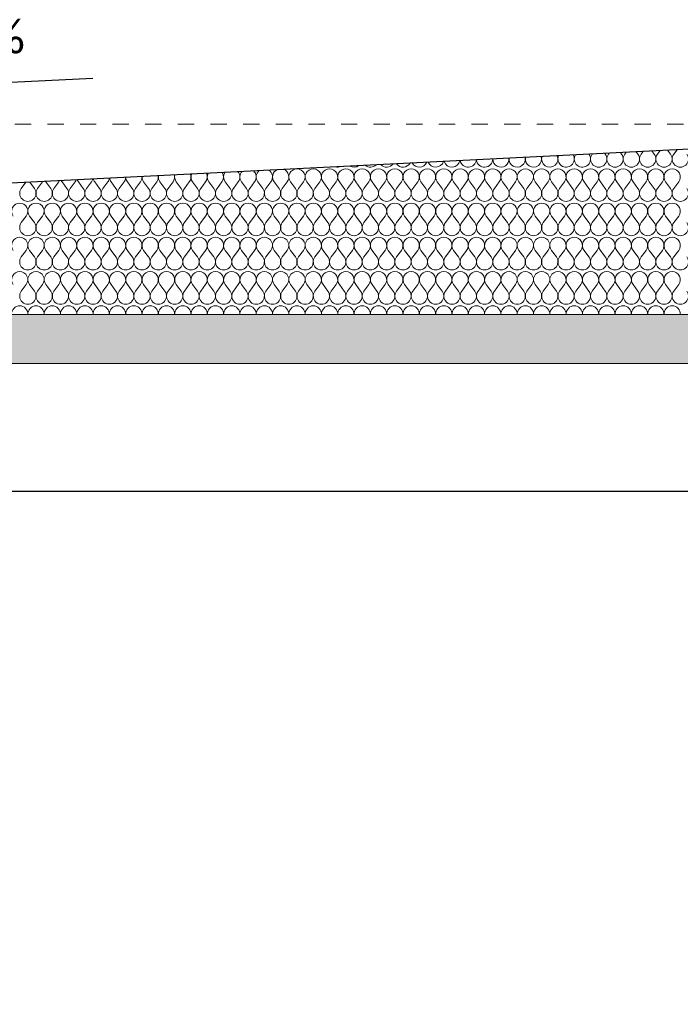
# Model space of a CAD drawing. Extents: x 1621802 to 1789819, y -272404 to -112799.
# Tile 5 of 11: x 1683600 to 1707900, y -159312 to -123095. Entities that reach past the tile are written whole.
import ezdxf

# ---------------------------------------------------------------- set-up
doc = ezdxf.new("R2010")
doc.units = 0
doc.header["$MEASUREMENT"] = 0
doc.linetypes.add('Przerywana krótka', pattern=[1200, 600, -600])
doc.linetypes.add('Wipeout_Contour', pattern=[10000, 0, -10000])
for name, color, linetype in [('299-A Wymiary Opisy', 7, 'Continuous'), ('810-G Ogólne', 7, 'Continuous'), ('830-G Teksty Etykiety', 7, 'Continuous'), ('OPIS_NPS_OKRĄG', 7, 'Continuous')]:
    doc.layers.add(name, color=color, linetype=linetype)
doc.styles.add('STYL_AUTOMATYCZNY_3', font='txt')
doc.styles.add('STYL_AUTOMATYCZNY_4', font='txt')
doc.dimstyles.new('STYL_AUTOMATYCZNY__2', dxfattribs={"dimtxt": 1500, "dimasz": 475, "dimexe": 0.18, "dimexo": 0.0625, "dimgap": 0, "dimtad": 1, "dimdec": 0, "dimlfac": 0.01, "dimzin": 0, "dimdsep": 46, "dimtxsty": 'STYL_AUTOMATYCZNY_3', "dimblk": 'ARROWHEAD_2', "dimblk1": 'ARROWHEAD_2', "dimblk2": 'ARROWHEAD_2', "dimcen": 0.09, "dimclrd": 85, "dimclre": 85, "dimclrt": 20, "dimadec": 1, "dimazin": 0, "dimtfac": 1, "dimtdec": 4, "dimtmove": 0, "dimatfit": 3, "dimfxl": 0, "dimtolj": 1, "dimtzin": 0, "dimarcsym": 0})

# ---------------------------------------------------------------- blocks, each defined once
blk = doc.blocks.new('*X1')
at = {"layer": '810-G Ogólne', "color": 38, "linetype": 'Continuous', "lineweight": 13}
for p, q in [((1704660, -128040), (1704665, -128034)), ((1705140, -128040), (1705118, -128011)), ((1705260, -128040), (1705288, -128003)), ((1705740, -128040), (1705697, -127982)), ((1705860, -128040), (1705911, -127972)), ((1706340, -128040), (1706275, -127953)), ((1706460, -128040), (1706535, -127940)), ((1706940, -128040), (1706853, -127924)), ((1707060, -128040), (1707158, -127909)), ((1707540, -128040), (1707432, -127896)), ((1707660, -128040), (1707781, -127878)), ((1683660, -129300), (1683828, -129076)), ((1684140, -129300), (1683967, -129069)), ((1684260, -129300), (1684440, -129060)), ((1684740, -129300), (1684560, -129060)), ((1684860, -129300), (1685040, -129060)), ((1685340, -129300), (1685160, -129060)), ((1685460, -129300), (1685640, -129060)), ((1685940, -129300), (1685760, -129060)), ((1686060, -129300), (1686240, -129060)), ((1686540, -129300), (1686360, -129060)), ((1686660, -129300), (1686840, -129060)), ((1687140, -129300), (1686960, -129060)), ((1687260, -129300), (1687440, -129060)), ((1687740, -129300), (1687560, -129060)), ((1687860, -129300), (1688040, -129060)), ((1688340, -129300), (1688160, -129060)), ((1688460, -129300), (1688640, -129060)), ((1688940, -129300), (1688760, -129060)), ((1689060, -129300), (1689240, -129060)), ((1689540, -129300), (1689360, -129060)), ((1689660, -129300), (1689840, -129060)), ((1690140, -129300), (1689960, -129060)), ((1690260, -129300), (1690440, -129060)), ((1690740, -129300), (1690560, -129060)), ((1690860, -129300), (1691040, -129060)), ((1691340, -129300), (1691160, -129060)), ((1691460, -129300), (1691640, -129060)), ((1691940, -129300), (1691760, -129060)), ((1692060, -129300), (1692240, -129060)), ((1692540, -129300), (1692360, -129060)), ((1692660, -129300), (1692840, -129060)), ((1693140, -129300), (1692960, -129060)), ((1693260, -129300), (1693440, -129060)), ((1693740, -129300), (1693560, -129060)), ((1693860, -129300), (1694040, -129060)), ((1694340, -129300), (1694160, -129060)), ((1694460, -129300), (1694640, -129060)), ((1694940, -129300), (1694760, -129060)), ((1695060, -129300), (1695240, -129060)), ((1695540, -129300), (1695360, -129060)), ((1695660, -129300), (1695840, -129060)), ((1696140, -129300), (1695960, -129060)), ((1696260, -129300), (1696440, -129060)), ((1696740, -129300), (1696560, -129060)), ((1696860, -129300), (1697040, -129060)), ((1697340, -129300), (1697160, -129060)), ((1697460, -129300), (1697640, -129060)), ((1697940, -129300), (1697760, -129060)), ((1698060, -129300), (1698240, -129060)), ((1698540, -129300), (1698360, -129060)), ((1698660, -129300), (1698840, -129060)), ((1699140, -129300), (1698960, -129060)), ((1699260, -129300), (1699440, -129060)), ((1699740, -129300), (1699560, -129060)), ((1699860, -129300), (1700040, -129060)), ((1700340, -129300), (1700160, -129060)), ((1700460, -129300), (1700640, -129060)), ((1700940, -129300), (1700760, -129060)), ((1701060, -129300), (1701240, -129060)), ((1701540, -129300), (1701360, -129060)), ((1701660, -129300), (1701840, -129060)), ((1702140, -129300), (1701960, -129060)), ((1702260, -129300), (1702440, -129060)), ((1702740, -129300), (1702560, -129060)), ((1702860, -129300), (1703040, -129060)), ((1703340, -129300), (1703160, -129060)), ((1703460, -129300), (1703640, -129060)), ((1703940, -129300), (1703760, -129060)), ((1704060, -129300), (1704240, -129060)), ((1704540, -129300), (1704360, -129060)), ((1704660, -129300), (1704840, -129060)), ((1705140, -129300), (1704960, -129060)), ((1705260, -129300), (1705440, -129060)), ((1705740, -129300), (1705560, -129060)), ((1705860, -129300), (1706040, -129060)), ((1706340, -129300), (1706160, -129060)), ((1706460, -129300), (1706640, -129060)), ((1706940, -129300), (1706760, -129060)), ((1707060, -129300), (1707240, -129060)), ((1707540, -129300), (1707360, -129060)), ((1707660, -129300), (1707840, -129060)), ((1683660, -130560), (1683840, -130320)), ((1684140, -130560), (1683960, -130320)), ((1684260, -130560), (1684440, -130320)), ((1684740, -130560), (1684560, -130320)), ((1684860, -130560), (1685040, -130320)), ((1685340, -130560), (1685160, -130320)), ((1685460, -130560), (1685640, -130320)), ((1685940, -130560), (1685760, -130320)), ((1686060, -130560), (1686240, -130320)), ((1686540, -130560), (1686360, -130320)), ((1686660, -130560), (1686840, -130320)), ((1687140, -130560), (1686960, -130320)), ((1687260, -130560), (1687440, -130320)), ((1687740, -130560), (1687560, -130320)), ((1687860, -130560), (1688040, -130320)), ((1688340, -130560), (1688160, -130320)), ((1688460, -130560), (1688640, -130320)), ((1688940, -130560), (1688760, -130320)), ((1689060, -130560), (1689240, -130320)), ((1689540, -130560), (1689360, -130320)), ((1689660, -130560), (1689840, -130320)), ((1690140, -130560), (1689960, -130320)), ((1690260, -130560), (1690440, -130320)), ((1690740, -130560), (1690560, -130320)), ((1690860, -130560), (1691040, -130320)), ((1691340, -130560), (1691160, -130320)), ((1691460, -130560), (1691640, -130320)), ((1691940, -130560), (1691760, -130320)), ((1692060, -130560), (1692240, -130320)), ((1692540, -130560), (1692360, -130320)), ((1692660, -130560), (1692840, -130320)), ((1693140, -130560), (1692960, -130320)), ((1693260, -130560), (1693440, -130320)), ((1693740, -130560), (1693560, -130320)), ((1693860, -130560), (1694040, -130320)), ((1694340, -130560), (1694160, -130320)), ((1694460, -130560), (1694640, -130320)), ((1694940, -130560), (1694760, -130320)), ((1695060, -130560), (1695240, -130320)), ((1695540, -130560), (1695360, -130320)), ((1695660, -130560), (1695840, -130320)), ((1696140, -130560), (1695960, -130320)), ((1696260, -130560), (1696440, -130320)), ((1696740, -130560), (1696560, -130320)), ((1696860, -130560), (1697040, -130320)), ((1697340, -130560), (1697160, -130320)), ((1697460, -130560), (1697640, -130320)), ((1697940, -130560), (1697760, -130320)), ((1698060, -130560), (1698240, -130320)), ((1698540, -130560), (1698360, -130320)), ((1698660, -130560), (1698840, -130320)), ((1699140, -130560), (1698960, -130320)), ((1699260, -130560), (1699440, -130320)), ((1699740, -130560), (1699560, -130320)), ((1699860, -130560), (1700040, -130320)), ((1700340, -130560), (1700160, -130320)), ((1700460, -130560), (1700640, -130320)), ((1700940, -130560), (1700760, -130320)), ((1701060, -130560), (1701240, -130320)), ((1701540, -130560), (1701360, -130320)), ((1701660, -130560), (1701840, -130320)), ((1702140, -130560), (1701960, -130320)), ((1702260, -130560), (1702440, -130320)), ((1702740, -130560), (1702560, -130320)), ((1702860, -130560), (1703040, -130320)), ((1703340, -130560), (1703160, -130320)), ((1703460, -130560), (1703640, -130320)), ((1703940, -130560), (1703760, -130320)), ((1704060, -130560), (1704240, -130320)), ((1704540, -130560), (1704360, -130320)), ((1704660, -130560), (1704840, -130320)), ((1705140, -130560), (1704960, -130320)), ((1705260, -130560), (1705440, -130320)), ((1705740, -130560), (1705560, -130320)), ((1705860, -130560), (1706040, -130320)), ((1706340, -130560), (1706160, -130320)), ((1706460, -130560), (1706640, -130320)), ((1706940, -130560), (1706760, -130320)), ((1707060, -130560), (1707240, -130320)), ((1707540, -130560), (1707360, -130320)), ((1707660, -130560), (1707840, -130320)), ((1683660, -131820), (1683840, -131580)), ((1684140, -131820), (1683960, -131580)), ((1684260, -131820), (1684440, -131580)), ((1684740, -131820), (1684560, -131580)), ((1684860, -131820), (1685040, -131580)), ((1685340, -131820), (1685160, -131580)), ((1685460, -131820), (1685640, -131580)), ((1685940, -131820), (1685760, -131580)), ((1686060, -131820), (1686240, -131580)), ((1686540, -131820), (1686360, -131580)), ((1686660, -131820), (1686840, -131580)), ((1687140, -131820), (1686960, -131580)), ((1687260, -131820), (1687440, -131580)), ((1687740, -131820), (1687560, -131580)), ((1687860, -131820), (1688040, -131580)), ((1688340, -131820), (1688160, -131580)), ((1688460, -131820), (1688640, -131580)), ((1688940, -131820), (1688760, -131580)), ((1689060, -131820), (1689240, -131580)), ((1689540, -131820), (1689360, -131580)), ((1689660, -131820), (1689840, -131580)), ((1690140, -131820), (1689960, -131580)), ((1690260, -131820), (1690440, -131580)), ((1690740, -131820), (1690560, -131580)), ((1690860, -131820), (1691040, -131580)), ((1691340, -131820), (1691160, -131580)), ((1691460, -131820), (1691640, -131580)), ((1691940, -131820), (1691760, -131580)), ((1692060, -131820), (1692240, -131580)), ((1692540, -131820), (1692360, -131580)), ((1692660, -131820), (1692840, -131580)), ((1693140, -131820), (1692960, -131580)), ((1693260, -131820), (1693440, -131580)), ((1693740, -131820), (1693560, -131580)), ((1693860, -131820), (1694040, -131580)), ((1694340, -131820), (1694160, -131580)), ((1694460, -131820), (1694640, -131580)), ((1694940, -131820), (1694760, -131580)), ((1695060, -131820), (1695240, -131580)), ((1695540, -131820), (1695360, -131580)), ((1695660, -131820), (1695840, -131580)), ((1696140, -131820), (1695960, -131580)), ((1696260, -131820), (1696440, -131580)), ((1696740, -131820), (1696560, -131580)), ((1696860, -131820), (1697040, -131580)), ((1697340, -131820), (1697160, -131580)), ((1697460, -131820), (1697640, -131580)), ((1697940, -131820), (1697760, -131580)), ((1698060, -131820), (1698240, -131580)), ((1698540, -131820), (1698360, -131580)), ((1698660, -131820), (1698840, -131580)), ((1699140, -131820), (1698960, -131580)), ((1699260, -131820), (1699440, -131580)), ((1699740, -131820), (1699560, -131580)), ((1699860, -131820), (1700040, -131580)), ((1700340, -131820), (1700160, -131580)), ((1700460, -131820), (1700640, -131580)), ((1700940, -131820), (1700760, -131580)), ((1701060, -131820), (1701240, -131580)), ((1701540, -131820), (1701360, -131580)), ((1701660, -131820), (1701840, -131580)), ((1702140, -131820), (1701960, -131580)), ((1702260, -131820), (1702440, -131580)), ((1702740, -131820), (1702560, -131580)), ((1702860, -131820), (1703040, -131580)), ((1703340, -131820), (1703160, -131580)), ((1703460, -131820), (1703640, -131580)), ((1703940, -131820), (1703760, -131580)), ((1704060, -131820), (1704240, -131580)), ((1704540, -131820), (1704360, -131580)), ((1704660, -131820), (1704840, -131580)), ((1705140, -131820), (1704960, -131580)), ((1705260, -131820), (1705440, -131580)), ((1705740, -131820), (1705560, -131580)), ((1705860, -131820), (1706040, -131580)), ((1706340, -131820), (1706160, -131580)), ((1706460, -131820), (1706640, -131580)), ((1706940, -131820), (1706760, -131580)), ((1707060, -131820), (1707240, -131580)), ((1707540, -131820), (1707360, -131580)), ((1707660, -131820), (1707840, -131580)), ((1683660, -133080), (1683840, -132840)), ((1684140, -133080), (1683960, -132840)), ((1684260, -133080), (1684440, -132840)), ((1684740, -133080), (1684560, -132840)), ((1684860, -133080), (1685040, -132840)), ((1685340, -133080), (1685160, -132840)), ((1685460, -133080), (1685640, -132840)), ((1685940, -133080), (1685760, -132840)), ((1686060, -133080), (1686240, -132840)), ((1686540, -133080), (1686360, -132840)), ((1686660, -133080), (1686840, -132840)), ((1687140, -133080), (1686960, -132840)), ((1687260, -133080), (1687440, -132840)), ((1687740, -133080), (1687560, -132840)), ((1687860, -133080), (1688040, -132840)), ((1688340, -133080), (1688160, -132840)), ((1688460, -133080), (1688640, -132840)), ((1688940, -133080), (1688760, -132840)), ((1689060, -133080), (1689240, -132840)), ((1689540, -133080), (1689360, -132840)), ((1689660, -133080), (1689840, -132840)), ((1690140, -133080), (1689960, -132840)), ((1690260, -133080), (1690440, -132840)), ((1690740, -133080), (1690560, -132840)), ((1690860, -133080), (1691040, -132840)), ((1691340, -133080), (1691160, -132840)), ((1691460, -133080), (1691640, -132840)), ((1691940, -133080), (1691760, -132840)), ((1692060, -133080), (1692240, -132840)), ((1692540, -133080), (1692360, -132840)), ((1692660, -133080), (1692840, -132840)), ((1693140, -133080), (1692960, -132840)), ((1693260, -133080), (1693440, -132840)), ((1693740, -133080), (1693560, -132840)), ((1693860, -133080), (1694040, -132840)), ((1694340, -133080), (1694160, -132840)), ((1694460, -133080), (1694640, -132840)), ((1694940, -133080), (1694760, -132840)), ((1695060, -133080), (1695240, -132840)), ((1695540, -133080), (1695360, -132840)), ((1695660, -133080), (1695840, -132840)), ((1696140, -133080), (1695960, -132840)), ((1696260, -133080), (1696440, -132840)), ((1696740, -133080), (1696560, -132840)), ((1696860, -133080), (1697040, -132840)), ((1697340, -133080), (1697160, -132840)), ((1697460, -133080), (1697640, -132840)), ((1697940, -133080), (1697760, -132840)), ((1698060, -133080), (1698240, -132840)), ((1698540, -133080), (1698360, -132840)), ((1698660, -133080), (1698840, -132840)), ((1699140, -133080), (1698960, -132840)), ((1699260, -133080), (1699440, -132840)), ((1699740, -133080), (1699560, -132840)), ((1699860, -133080), (1700040, -132840)), ((1700340, -133080), (1700160, -132840)), ((1700460, -133080), (1700640, -132840)), ((1700940, -133080), (1700760, -132840)), ((1701060, -133080), (1701240, -132840)), ((1701540, -133080), (1701360, -132840)), ((1701660, -133080), (1701840, -132840)), ((1702140, -133080), (1701960, -132840)), ((1702260, -133080), (1702440, -132840)), ((1702740, -133080), (1702560, -132840)), ((1702860, -133080), (1703040, -132840)), ((1703340, -133080), (1703160, -132840)), ((1703460, -133080), (1703640, -132840)), ((1703940, -133080), (1703760, -132840)), ((1704060, -133080), (1704240, -132840)), ((1704540, -133080), (1704360, -132840)), ((1704660, -133080), (1704840, -132840)), ((1705140, -133080), (1704960, -132840)), ((1705260, -133080), (1705440, -132840)), ((1705740, -133080), (1705560, -132840)), ((1705860, -133080), (1706040, -132840)), ((1706340, -133080), (1706160, -132840)), ((1706460, -133080), (1706640, -132840)), ((1706940, -133080), (1706760, -132840)), ((1707060, -133080), (1707240, -132840)), ((1707540, -133080), (1707360, -132840)), ((1707660, -133080), (1707840, -132840))]:
    blk.add_line(p, q, dxfattribs=at)
for centre, start, end in [((1701300, -128220), 179.4424, 6.2824), ((1701900, -128220), 173.6828, 12.042), ((1702500, -128220), 167.8277, 17.8972), ((1703100, -128220), 161.8064, 23.9184), ((1703700, -128220), 155.5298, 30.195), ((1704300, -128220), 148.8736, 36.8699), ((1704900, -128220), 143.1301, 36.8699), ((1705500, -128220), 143.1301, 36.8699), ((1706100, -128220), 143.1301, 36.8699), ((1706700, -128220), 143.1301, 36.8699), ((1707300, -128220), 143.1301, 36.8699), ((1707900, -128220), 143.1301, 36.8699), ((1695300, -128220), 252.763, 292.9618), ((1695900, -128220), 239.9205, 305.8043), ((1696500, -128220), 230.5383, 315.1865), ((1697100, -128220), 222.6149, 323.1099), ((1697700, -128220), 215.5186, 330.2062), ((1698300, -128220), 208.9485, 336.7763), ((1698900, -128220), 202.7299, 342.9949), ((1699500, -128220), 196.7473, 348.9776), ((1700100, -128220), 190.9158, 354.809), ((1700700, -128220), 185.1675, 0.5573), ((1686600, -128880), 323.1301, 351.9077), ((1687200, -128880), 188.0351, 216.8699), ((1687200, -128880), 323.1301, 357.6897), ((1687800, -128880), 182.3057, 216.8699), ((1687800, -128880), 323.1301, 3.4191), ((1688400, -128880), 176.5706, 216.8699), ((1688400, -128880), 323.1301, 9.1542), ((1689000, -128880), 170.7713, 216.8699), ((1689000, -128880), 323.1301, 14.9535), ((1689600, -128880), 164.8428, 216.8699), ((1689600, -128880), 323.1301, 20.882), ((1690200, -128880), 158.7067, 216.8699), ((1690200, -128880), 323.1301, 27.0181), ((1690800, -128880), 152.259, 216.8699), ((1690800, -128880), 323.1301, 33.4658), ((1691400, -128880), 145.3475, 216.8699), ((1691400, -128880), 323.1301, 40.3773), ((1692000, -128880), 137.7215, 216.8699), ((1692000, -128880), 323.1301, 48.0033), ((1692600, -128880), 128.8915, 216.8699), ((1692600, -128880), 323.1301, 56.8333), ((1693200, -128880), 117.5506, 216.8699), ((1693200, -128880), 323.1301, 68.1742), ((1693800, -128880), 90, 216.8699), ((1693800, -128880), 323.1301, 90), ((1694400, -128880), 90, 216.8699), ((1694400, -128880), 323.1301, 90), ((1695000, -128880), 90, 216.8699), ((1695000, -128880), 323.1301, 90), ((1695600, -128880), 90, 216.8699), ((1695600, -128880), 323.1301, 90), ((1696200, -128880), 90, 216.8699), ((1696200, -128880), 323.1301, 90), ((1696800, -128880), 90, 216.8699), ((1696800, -128880), 323.1301, 90), ((1697400, -128880), 90, 216.8699), ((1697400, -128880), 323.1301, 90), ((1698000, -128880), 90, 216.8699), ((1698000, -128880), 323.1301, 90), ((1698600, -128880), 90, 216.8699), ((1698600, -128880), 323.1301, 90), ((1699200, -128880), 90, 216.8699), ((1699200, -128880), 323.1301, 90), ((1699800, -128880), 90, 216.8699), ((1699800, -128880), 323.1301, 90), ((1700400, -128880), 90, 216.8699), ((1700400, -128880), 323.1301, 90), ((1701000, -128880), 90, 216.8699), ((1701000, -128880), 323.1301, 90), ((1701600, -128880), 90, 216.8699), ((1701600, -128880), 323.1301, 90), ((1702200, -128880), 90, 216.8699), ((1702200, -128880), 323.1301, 90), ((1702800, -128880), 90, 216.8699), ((1702800, -128880), 323.1301, 90), ((1703400, -128880), 90, 216.8699), ((1703400, -128880), 323.1301, 90), ((1704000, -128880), 90, 216.8699), ((1704000, -128880), 323.1301, 90), ((1704600, -128880), 90, 216.8699), ((1704600, -128880), 323.1301, 90), ((1705200, -128880), 90, 216.8699), ((1705200, -128880), 323.1301, 90), ((1705800, -128880), 90, 216.8699), ((1705800, -128880), 323.1301, 90), ((1706400, -128880), 90, 216.8699), ((1706400, -128880), 323.1301, 90), ((1707000, -128880), 90, 216.8699), ((1707000, -128880), 323.1301, 90), ((1707600, -128880), 90, 216.8699), ((1707600, -128880), 323.1301, 90), ((1684200, -128880), 323.1301, 326.7384), ((1684800, -128880), 212.1806, 216.8699), ((1684800, -128880), 323.1301, 333.5442), ((1685400, -128880), 205.8035, 216.8699), ((1685400, -128880), 323.1301, 339.9213), ((1686000, -128880), 199.7149, 216.8699), ((1686000, -128880), 323.1301, 346.0099), ((1686600, -128880), 193.8172, 216.8699), ((1683900, -129480), 143.1301, 36.8699), ((1684500, -129480), 143.1301, 36.8699), ((1685100, -129480), 143.1301, 36.8699), ((1685700, -129480), 143.1301, 36.8699), ((1686300, -129480), 143.1301, 36.8699), ((1686900, -129480), 143.1301, 36.8699), ((1687500, -129480), 143.1301, 36.8699), ((1688100, -129480), 143.1301, 36.8699), ((1688700, -129480), 143.1301, 36.8699), ((1689300, -129480), 143.1301, 36.8699), ((1689900, -129480), 143.1301, 36.8699), ((1690500, -129480), 143.1301, 36.8699), ((1691100, -129480), 143.1301, 36.8699), ((1691700, -129480), 143.1301, 36.8699), ((1692300, -129480), 143.1301, 36.8699), ((1692900, -129480), 143.1301, 36.8699), ((1693500, -129480), 143.1301, 36.8699), ((1694100, -129480), 143.1301, 36.8699), ((1694700, -129480), 143.1301, 36.8699), ((1695300, -129480), 143.1301, 36.8699), ((1695900, -129480), 143.1301, 36.8699), ((1696500, -129480), 143.1301, 36.8699), ((1697100, -129480), 143.1301, 36.8699), ((1697700, -129480), 143.1301, 36.8699), ((1698300, -129480), 143.1301, 36.8699), ((1698900, -129480), 143.1301, 36.8699), ((1699500, -129480), 143.1301, 36.8699), ((1700100, -129480), 143.1301, 36.8699), ((1700700, -129480), 143.1301, 36.8699), ((1701300, -129480), 143.1301, 36.8699), ((1701900, -129480), 143.1301, 36.8699), ((1702500, -129480), 143.1301, 36.8699), ((1703100, -129480), 143.1301, 36.8699), ((1703700, -129480), 143.1301, 36.8699), ((1704300, -129480), 143.1301, 36.8699), ((1704900, -129480), 143.1301, 36.8699), ((1705500, -129480), 143.1301, 36.8699), ((1706100, -129480), 143.1301, 36.8699), ((1706700, -129480), 143.1301, 36.8699), ((1707300, -129480), 143.1301, 36.8699), ((1707900, -129480), 143.1301, 36.8699), ((1683600, -130140), 90, 216.8699), ((1683600, -130140), 323.1301, 90), ((1684200, -130140), 90, 216.8699), ((1684200, -130140), 323.1301, 90), ((1684800, -130140), 90, 216.8699), ((1684800, -130140), 323.1301, 90), ((1685400, -130140), 90, 216.8699), ((1685400, -130140), 323.1301, 90), ((1686000, -130140), 90, 216.8699), ((1686000, -130140), 323.1301, 90), ((1686600, -130140), 90, 216.8699), ((1686600, -130140), 323.1301, 90), ((1687200, -130140), 90, 216.8699), ((1687200, -130140), 323.1301, 90), ((1687800, -130140), 90, 216.8699), ((1687800, -130140), 323.1301, 90), ((1688400, -130140), 90, 216.8699), ((1688400, -130140), 323.1301, 90), ((1689000, -130140), 90, 216.8699), ((1689000, -130140), 323.1301, 90), ((1689600, -130140), 90, 216.8699), ((1689600, -130140), 323.1301, 90), ((1690200, -130140), 90, 216.8699), ((1690200, -130140), 323.1301, 90), ((1690800, -130140), 90, 216.8699), ((1690800, -130140), 323.1301, 90), ((1691400, -130140), 90, 216.8699), ((1691400, -130140), 323.1301, 90), ((1692000, -130140), 90, 216.8699), ((1692000, -130140), 323.1301, 90), ((1692600, -130140), 90, 216.8699), ((1692600, -130140), 323.1301, 90), ((1693200, -130140), 90, 216.8699), ((1693200, -130140), 323.1301, 90), ((1693800, -130140), 90, 216.8699), ((1693800, -130140), 323.1301, 90), ((1694400, -130140), 90, 216.8699), ((1694400, -130140), 323.1301, 90), ((1695000, -130140), 90, 216.8699), ((1695000, -130140), 323.1301, 90), ((1695600, -130140), 90, 216.8699), ((1695600, -130140), 323.1301, 90), ((1696200, -130140), 90, 216.8699), ((1696200, -130140), 323.1301, 90), ((1696800, -130140), 90, 216.8699), ((1696800, -130140), 323.1301, 90), ((1697400, -130140), 90, 216.8699), ((1697400, -130140), 323.1301, 90), ((1698000, -130140), 90, 216.8699), ((1698000, -130140), 323.1301, 90), ((1698600, -130140), 90, 216.8699), ((1698600, -130140), 323.1301, 90), ((1699200, -130140), 90, 216.8699), ((1699200, -130140), 323.1301, 90), ((1699800, -130140), 90, 216.8699), ((1699800, -130140), 323.1301, 90), ((1700400, -130140), 90, 216.8699), ((1700400, -130140), 323.1301, 90), ((1701000, -130140), 90, 216.8699), ((1701000, -130140), 323.1301, 90), ((1701600, -130140), 90, 216.8699), ((1701600, -130140), 323.1301, 90), ((1702200, -130140), 90, 216.8699), ((1702200, -130140), 323.1301, 90), ((1702800, -130140), 90, 216.8699), ((1702800, -130140), 323.1301, 90), ((1703400, -130140), 90, 216.8699), ((1703400, -130140), 323.1301, 90), ((1704000, -130140), 90, 216.8699), ((1704000, -130140), 323.1301, 90), ((1704600, -130140), 90, 216.8699), ((1704600, -130140), 323.1301, 90), ((1705200, -130140), 90, 216.8699), ((1705200, -130140), 323.1301, 90), ((1705800, -130140), 90, 216.8699), ((1705800, -130140), 323.1301, 90), ((1706400, -130140), 90, 216.8699), ((1706400, -130140), 323.1301, 90), ((1707000, -130140), 90, 216.8699), ((1707000, -130140), 323.1301, 90), ((1707600, -130140), 90, 216.8699), ((1707600, -130140), 323.1301, 90), ((1683900, -130740), 143.1301, 36.8699), ((1684500, -130740), 143.1301, 36.8699), ((1685100, -130740), 143.1301, 36.8699), ((1685700, -130740), 143.1301, 36.8699), ((1686300, -130740), 143.1301, 36.8699), ((1686900, -130740), 143.1301, 36.8699), ((1687500, -130740), 143.1301, 36.8699), ((1688100, -130740), 143.1301, 36.8699), ((1688700, -130740), 143.1301, 36.8699), ((1689300, -130740), 143.1301, 36.8699), ((1689900, -130740), 143.1301, 36.8699), ((1690500, -130740), 143.1301, 36.8699), ((1691100, -130740), 143.1301, 36.8699), ((1691700, -130740), 143.1301, 36.8699), ((1692300, -130740), 143.1301, 36.8699), ((1692900, -130740), 143.1301, 36.8699), ((1693500, -130740), 143.1301, 36.8699), ((1694100, -130740), 143.1301, 36.8699), ((1694700, -130740), 143.1301, 36.8699), ((1695300, -130740), 143.1301, 36.8699), ((1695900, -130740), 143.1301, 36.8699), ((1696500, -130740), 143.1301, 36.8699), ((1697100, -130740), 143.1301, 36.8699), ((1697700, -130740), 143.1301, 36.8699), ((1698300, -130740), 143.1301, 36.8699), ((1698900, -130740), 143.1301, 36.8699), ((1699500, -130740), 143.1301, 36.8699), ((1700100, -130740), 143.1301, 36.8699), ((1700700, -130740), 143.1301, 36.8699), ((1701300, -130740), 143.1301, 36.8699), ((1701900, -130740), 143.1301, 36.8699), ((1702500, -130740), 143.1301, 36.8699), ((1703100, -130740), 143.1301, 36.8699), ((1703700, -130740), 143.1301, 36.8699), ((1704300, -130740), 143.1301, 36.8699), ((1704900, -130740), 143.1301, 36.8699), ((1705500, -130740), 143.1301, 36.8699), ((1706100, -130740), 143.1301, 36.8699), ((1706700, -130740), 143.1301, 36.8699), ((1707300, -130740), 143.1301, 36.8699), ((1707900, -130740), 143.1301, 36.8699), ((1683600, -131400), 90, 216.8699), ((1683600, -131400), 323.1301, 90), ((1684200, -131400), 90, 216.8699), ((1684200, -131400), 323.1301, 90), ((1684800, -131400), 90, 216.8699), ((1684800, -131400), 323.1301, 90), ((1685400, -131400), 90, 216.8699), ((1685400, -131400), 323.1301, 90), ((1686000, -131400), 90, 216.8699), ((1686000, -131400), 323.1301, 90), ((1686600, -131400), 90, 216.8699), ((1686600, -131400), 323.1301, 90), ((1687200, -131400), 90, 216.8699), ((1687200, -131400), 323.1301, 90), ((1687800, -131400), 90, 216.8699), ((1687800, -131400), 323.1301, 90), ((1688400, -131400), 90, 216.8699), ((1688400, -131400), 323.1301, 90), ((1689000, -131400), 90, 216.8699), ((1689000, -131400), 323.1301, 90), ((1689600, -131400), 90, 216.8699), ((1689600, -131400), 323.1301, 90), ((1690200, -131400), 90, 216.8699), ((1690200, -131400), 323.1301, 90), ((1690800, -131400), 90, 216.8699), ((1690800, -131400), 323.1301, 90), ((1691400, -131400), 90, 216.8699), ((1691400, -131400), 323.1301, 90), ((1692000, -131400), 90, 216.8699), ((1692000, -131400), 323.1301, 90), ((1692600, -131400), 90, 216.8699), ((1692600, -131400), 323.1301, 90), ((1693200, -131400), 90, 216.8699), ((1693200, -131400), 323.1301, 90), ((1693800, -131400), 90, 216.8699), ((1693800, -131400), 323.1301, 90), ((1694400, -131400), 90, 216.8699), ((1694400, -131400), 323.1301, 90), ((1695000, -131400), 90, 216.8699), ((1695000, -131400), 323.1301, 90), ((1695600, -131400), 90, 216.8699), ((1695600, -131400), 323.1301, 90), ((1696200, -131400), 90, 216.8699), ((1696200, -131400), 323.1301, 90), ((1696800, -131400), 90, 216.8699), ((1696800, -131400), 323.1301, 90), ((1697400, -131400), 90, 216.8699), ((1697400, -131400), 323.1301, 90), ((1698000, -131400), 90, 216.8699), ((1698000, -131400), 323.1301, 90), ((1698600, -131400), 90, 216.8699), ((1698600, -131400), 323.1301, 90), ((1699200, -131400), 90, 216.8699), ((1699200, -131400), 323.1301, 90), ((1699800, -131400), 90, 216.8699), ((1699800, -131400), 323.1301, 90), ((1700400, -131400), 90, 216.8699), ((1700400, -131400), 323.1301, 90), ((1701000, -131400), 90, 216.8699), ((1701000, -131400), 323.1301, 90), ((1701600, -131400), 90, 216.8699), ((1701600, -131400), 323.1301, 90), ((1702200, -131400), 90, 216.8699), ((1702200, -131400), 323.1301, 90), ((1702800, -131400), 90, 216.8699), ((1702800, -131400), 323.1301, 90), ((1703400, -131400), 90, 216.8699), ((1703400, -131400), 323.1301, 90), ((1704000, -131400), 90, 216.8699), ((1704000, -131400), 323.1301, 90), ((1704600, -131400), 90, 216.8699), ((1704600, -131400), 323.1301, 90), ((1705200, -131400), 90, 216.8699), ((1705200, -131400), 323.1301, 90), ((1705800, -131400), 90, 216.8699), ((1705800, -131400), 323.1301, 90), ((1706400, -131400), 90, 216.8699), ((1706400, -131400), 323.1301, 90), ((1707000, -131400), 90, 216.8699), ((1707000, -131400), 323.1301, 90), ((1707600, -131400), 90, 216.8699), ((1707600, -131400), 323.1301, 90), ((1683900, -132000), 143.1301, 36.8699), ((1684500, -132000), 143.1301, 36.8699), ((1685100, -132000), 143.1301, 36.8699), ((1685700, -132000), 143.1301, 36.8699), ((1686300, -132000), 143.1301, 36.8699), ((1686900, -132000), 143.1301, 36.8699), ((1687500, -132000), 143.1301, 36.8699), ((1688100, -132000), 143.1301, 36.8699), ((1688700, -132000), 143.1301, 36.8699), ((1689300, -132000), 143.1301, 36.8699), ((1689900, -132000), 143.1301, 36.8699), ((1690500, -132000), 143.1301, 36.8699), ((1691100, -132000), 143.1301, 36.8699), ((1691700, -132000), 143.1301, 36.8699), ((1692300, -132000), 143.1301, 36.8699), ((1692900, -132000), 143.1301, 36.8699), ((1693500, -132000), 143.1301, 36.8699), ((1694100, -132000), 143.1301, 36.8699), ((1694700, -132000), 143.1301, 36.8699), ((1695300, -132000), 143.1301, 36.8699), ((1695900, -132000), 143.1301, 36.8699), ((1696500, -132000), 143.1301, 36.8699), ((1697100, -132000), 143.1301, 36.8699), ((1697700, -132000), 143.1301, 36.8699), ((1698300, -132000), 143.1301, 36.8699), ((1698900, -132000), 143.1301, 36.8699), ((1699500, -132000), 143.1301, 36.8699), ((1700100, -132000), 143.1301, 36.8699), ((1700700, -132000), 143.1301, 36.8699), ((1701300, -132000), 143.1301, 36.8699), ((1701900, -132000), 143.1301, 36.8699), ((1702500, -132000), 143.1301, 36.8699), ((1703100, -132000), 143.1301, 36.8699), ((1703700, -132000), 143.1301, 36.8699), ((1704300, -132000), 143.1301, 36.8699), ((1704900, -132000), 143.1301, 36.8699), ((1705500, -132000), 143.1301, 36.8699), ((1706100, -132000), 143.1301, 36.8699), ((1706700, -132000), 143.1301, 36.8699), ((1707300, -132000), 143.1301, 36.8699), ((1707900, -132000), 143.1301, 36.8699), ((1683600, -132660), 90, 216.8699), ((1683600, -132660), 323.1301, 90), ((1684200, -132660), 90, 216.8699), ((1684200, -132660), 323.1301, 90), ((1684800, -132660), 90, 216.8699), ((1684800, -132660), 323.1301, 90), ((1685400, -132660), 90, 216.8699), ((1685400, -132660), 323.1301, 90), ((1686000, -132660), 90, 216.8699), ((1686000, -132660), 323.1301, 90), ((1686600, -132660), 90, 216.8699), ((1686600, -132660), 323.1301, 90), ((1687200, -132660), 90, 216.8699), ((1687200, -132660), 323.1301, 90), ((1687800, -132660), 90, 216.8699), ((1687800, -132660), 323.1301, 90), ((1688400, -132660), 90, 216.8699), ((1688400, -132660), 323.1301, 90), ((1689000, -132660), 90, 216.8699), ((1689000, -132660), 323.1301, 90), ((1689600, -132660), 90, 216.8699), ((1689600, -132660), 323.1301, 90), ((1690200, -132660), 90, 216.8699), ((1690200, -132660), 323.1301, 90), ((1690800, -132660), 90, 216.8699), ((1690800, -132660), 323.1301, 90), ((1691400, -132660), 90, 216.8699), ((1691400, -132660), 323.1301, 90), ((1692000, -132660), 90, 216.8699), ((1692000, -132660), 323.1301, 90), ((1692600, -132660), 90, 216.8699), ((1692600, -132660), 323.1301, 90), ((1693200, -132660), 90, 216.8699), ((1693200, -132660), 323.1301, 90), ((1693800, -132660), 90, 216.8699), ((1693800, -132660), 323.1301, 90), ((1694400, -132660), 90, 216.8699), ((1694400, -132660), 323.1301, 90), ((1695000, -132660), 90, 216.8699), ((1695000, -132660), 323.1301, 90), ((1695600, -132660), 90, 216.8699), ((1695600, -132660), 323.1301, 90), ((1696200, -132660), 90, 216.8699), ((1696200, -132660), 323.1301, 90), ((1696800, -132660), 90, 216.8699), ((1696800, -132660), 323.1301, 90), ((1697400, -132660), 90, 216.8699), ((1697400, -132660), 323.1301, 90), ((1698000, -132660), 90, 216.8699), ((1698000, -132660), 323.1301, 90), ((1698600, -132660), 90, 216.8699), ((1698600, -132660), 323.1301, 90), ((1699200, -132660), 90, 216.8699), ((1699200, -132660), 323.1301, 90), ((1699800, -132660), 90, 216.8699), ((1699800, -132660), 323.1301, 90), ((1700400, -132660), 90, 216.8699), ((1700400, -132660), 323.1301, 90), ((1701000, -132660), 90, 216.8699), ((1701000, -132660), 323.1301, 90), ((1701600, -132660), 90, 216.8699), ((1701600, -132660), 323.1301, 90), ((1702200, -132660), 90, 216.8699), ((1702200, -132660), 323.1301, 90), ((1702800, -132660), 90, 216.8699), ((1702800, -132660), 323.1301, 90), ((1703400, -132660), 90, 216.8699), ((1703400, -132660), 323.1301, 90), ((1704000, -132660), 90, 216.8699), ((1704000, -132660), 323.1301, 90), ((1704600, -132660), 90, 216.8699), ((1704600, -132660), 323.1301, 90), ((1705200, -132660), 90, 216.8699), ((1705200, -132660), 323.1301, 90), ((1705800, -132660), 90, 216.8699), ((1705800, -132660), 323.1301, 90), ((1706400, -132660), 90, 216.8699), ((1706400, -132660), 323.1301, 90), ((1707000, -132660), 90, 216.8699), ((1707000, -132660), 323.1301, 90), ((1707600, -132660), 90, 216.8699), ((1707600, -132660), 323.1301, 90), ((1683900, -133260), 143.1301, 36.8699), ((1684500, -133260), 143.1301, 36.8699), ((1685100, -133260), 143.1301, 36.8699), ((1685700, -133260), 143.1301, 36.8699), ((1686300, -133260), 143.1301, 36.8699), ((1686900, -133260), 143.1301, 36.8699), ((1687500, -133260), 143.1301, 36.8699), ((1688100, -133260), 143.1301, 36.8699), ((1688700, -133260), 143.1301, 36.8699), ((1689300, -133260), 143.1301, 36.8699), ((1689900, -133260), 143.1301, 36.8699), ((1690500, -133260), 143.1301, 36.8699), ((1691100, -133260), 143.1301, 36.8699), ((1691700, -133260), 143.1301, 36.8699), ((1692300, -133260), 143.1301, 36.8699), ((1692900, -133260), 143.1301, 36.8699), ((1693500, -133260), 143.1301, 36.8699), ((1694100, -133260), 143.1301, 36.8699), ((1694700, -133260), 143.1301, 36.8699), ((1695300, -133260), 143.1301, 36.8699), ((1695900, -133260), 143.1301, 36.8699), ((1696500, -133260), 143.1301, 36.8699), ((1697100, -133260), 143.1301, 36.8699), ((1697700, -133260), 143.1301, 36.8699), ((1698300, -133260), 143.1301, 36.8699), ((1698900, -133260), 143.1301, 36.8699), ((1699500, -133260), 143.1301, 36.8699), ((1700100, -133260), 143.1301, 36.8699), ((1700700, -133260), 143.1301, 36.8699), ((1701300, -133260), 143.1301, 36.8699), ((1701900, -133260), 143.1301, 36.8699), ((1702500, -133260), 143.1301, 36.8699), ((1703100, -133260), 143.1301, 36.8699), ((1703700, -133260), 143.1301, 36.8699), ((1704300, -133260), 143.1301, 36.8699), ((1704900, -133260), 143.1301, 36.8699), ((1705500, -133260), 143.1301, 36.8699), ((1706100, -133260), 143.1301, 36.8699), ((1706700, -133260), 143.1301, 36.8699), ((1707300, -133260), 143.1301, 36.8699), ((1707900, -133260), 143.1301, 36.8699), ((1683600, -133920), 90, 183.082), ((1683600, -133920), 356.918, 90), ((1684200, -133920), 90, 183.082), ((1684200, -133920), 356.918, 90), ((1684800, -133920), 90, 183.082), ((1684800, -133920), 356.918, 90), ((1685400, -133920), 90, 183.082), ((1685400, -133920), 356.918, 90), ((1686000, -133920), 90, 183.082), ((1686000, -133920), 356.918, 90), ((1686600, -133920), 90, 183.082), ((1686600, -133920), 356.918, 90), ((1687200, -133920), 90, 183.082), ((1687200, -133920), 356.918, 90), ((1687800, -133920), 90, 183.082), ((1687800, -133920), 356.918, 90), ((1688400, -133920), 90, 183.082), ((1688400, -133920), 356.918, 90), ((1689000, -133920), 90, 183.082), ((1689000, -133920), 356.918, 90), ((1689600, -133920), 90, 183.082), ((1689600, -133920), 356.918, 90), ((1690200, -133920), 90, 183.082), ((1690200, -133920), 356.918, 90), ((1690800, -133920), 90, 183.082), ((1690800, -133920), 356.918, 90), ((1691400, -133920), 90, 183.082), ((1691400, -133920), 356.918, 90), ((1692000, -133920), 90, 183.082), ((1692000, -133920), 356.918, 90), ((1692600, -133920), 90, 183.082), ((1692600, -133920), 356.918, 90), ((1693200, -133920), 90, 183.082), ((1693200, -133920), 356.918, 90), ((1693800, -133920), 90, 183.082), ((1693800, -133920), 356.918, 90), ((1694400, -133920), 90, 183.082), ((1694400, -133920), 356.918, 90), ((1695000, -133920), 90, 183.082), ((1695000, -133920), 356.918, 90), ((1695600, -133920), 90, 183.082), ((1695600, -133920), 356.918, 90), ((1696200, -133920), 90, 183.082), ((1696200, -133920), 356.918, 90), ((1696800, -133920), 90, 183.082), ((1696800, -133920), 356.918, 90), ((1697400, -133920), 90, 183.082), ((1697400, -133920), 356.918, 90), ((1698000, -133920), 90, 183.082), ((1698000, -133920), 356.918, 90), ((1698600, -133920), 90, 183.082), ((1698600, -133920), 356.918, 90), ((1699200, -133920), 90, 183.082), ((1699200, -133920), 356.918, 90), ((1699800, -133920), 90, 183.082), ((1699800, -133920), 356.918, 90), ((1700400, -133920), 90, 183.082), ((1700400, -133920), 356.918, 90), ((1701000, -133920), 90, 183.082), ((1701000, -133920), 356.918, 90), ((1701600, -133920), 90, 183.082), ((1701600, -133920), 356.918, 90), ((1702200, -133920), 90, 183.082), ((1702200, -133920), 356.918, 90), ((1702800, -133920), 90, 183.082), ((1702800, -133920), 356.918, 90), ((1703400, -133920), 90, 183.082), ((1703400, -133920), 356.918, 90), ((1704000, -133920), 90, 183.082), ((1704000, -133920), 356.918, 90), ((1704600, -133920), 90, 183.082), ((1704600, -133920), 356.918, 90), ((1705200, -133920), 90, 183.082), ((1705200, -133920), 356.918, 90), ((1705800, -133920), 90, 183.082), ((1705800, -133920), 356.918, 90), ((1706400, -133920), 90, 183.082), ((1706400, -133920), 356.918, 90), ((1707000, -133920), 90, 183.082), ((1707000, -133920), 356.918, 90), ((1707600, -133920), 90, 183.082), ((1707600, -133920), 356.918, 90)]:
    blk.add_arc(centre, 300, start, end, dxfattribs=at)
blk = doc.blocks.new('*D15')
at = {"layer": '299-A Wymiary Opisy', "color": 45, "linetype": 'Continuous', "lineweight": 15}
for p, q in [((1712882, -127819), (1712257, -127458)), ((1712257, -203756), (1712882, -204117))]:
    blk.add_line(p, q, dxfattribs=at)
at = {"layer": '299-A Wymiary Opisy', "color": 85, "linetype": 'Continuous', "lineweight": 13}
for p, q in [((1712569, -127639), (1712569, -127333)), ((1713038, -127639), (1712100, -127639)), ((1712569, -203936), (1712569, -127639)), ((1713038, -203936), (1712100, -203936)), ((1712569, -204242), (1712569, -203936))]:
    blk.add_line(p, q, dxfattribs=at)
at = {"layer": '299-A Wymiary Opisy', "color": 20, "lineweight": 13, "insert": (1712269, -167495), "char_height": 1500, "attachment_point": 7, "rotation": 90, "style": 'STYL_AUTOMATYCZNY_3'}
blk.add_mtext('\\A1;{\\pql;\\fArial|b1|i0|c0|p38;763}', dxfattribs=at)
blk = doc.blocks.new('ARROWHEAD_2')
at = {"color": 0, "linetype": 'Continuous', "lineweight": 0}
for p, q in [((0, 0), (-1, 0)), ((-0.378, -0.655), (0.378, 0.655))]:
    blk.add_line(p, q, dxfattribs=at)

msp = doc.modelspace()

# ---------------------------------------------------------------- linework, layer by layer
at = {"layer": '810-G Ogólne', "color": 22, "linetype": 'Continuous', "lineweight": 25}
for p, q in [((1679928.4, -125564.8), (1686296.3, -125246.4)), ((1639019, -140436.1), (1776133.5, -140436.1))]:
    msp.add_line(p, q, dxfattribs=at)
at = {"layer": 'OPIS_NPS_OKRĄG', "color": 78, "linetype": 'Przerywana krótka', "lineweight": 13}
msp.add_line((1636619, -126936.1), (1788519, -126936.1), dxfattribs=at)

# ---------------------------------------------------------------- texts
at = {"layer": '830-G Teksty Etykiety', "color": 1, "linetype": 'Continuous', "lineweight": 13, "insert": (1681477.9, -123116.5), "char_height": 1214.286, "attachment_point": 1, "style": 'STYL_AUTOMATYCZNY_4'}
msp.add_mtext('\\A1;{\\pql;\\fCalibri|b0|i0|c0|p34;5%}', dxfattribs=at)

# ---------------------------------------------------------------- wipeouts: each hides what was drawn before it
at = {"color": 254, "linetype": 'Wipeout_Contour', "lineweight": 0, "ltscale": 6871517.90777415}
msp.add_wipeout([(1636619, -135736.1), (1788519, -135736.1), (1788519, -133936.1), (1636619, -133936.1)], dxfattribs=at).dxf.layer = '810-G Ogólne'

# ---------------------------------------------------------------- next in the draw order: hatches: boundary and pattern name
at = {"layer": '810-G Ogólne', "linetype": 'Continuous', "lineweight": 13}
h = msp.add_hatch(dxfattribs=at)
h.set_pattern_fill('Beton_zbrojony', color=38, style=0, pattern_type=2)
h.set_pattern_definition([(45, (0, 0), (-919.2388, 919.2388), []), (45, (-459.6, 459.6), (-919.2388, 919.2388), [975, -325])])
h.paths.add_polyline_path([(1636619, -135736.1), (1788519, -135736.1), (1788519, -133936.1), (1636619, -133936.1)])

# ---------------------------------------------------------------- next in the draw order: linework, layer by layer
at = {"layer": '810-G Ogólne', "color": 1, "linetype": 'Continuous', "lineweight": 13, "flags": 128}
msp.add_lwpolyline([(1636619, -135736.1), (1788519, -135736.1), (1788519, -133936.1), (1636619, -133936.1)], close=True, dxfattribs=at)

# ---------------------------------------------------------------- next in the draw order: wipeouts: each hides what was drawn before it
at = {"color": 254, "linetype": 'Wipeout_Contour', "lineweight": 0, "ltscale": 8588166.798031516}
msp.add_wipeout([(1636619, -133936.1), (1788519, -133936.1), (1788519, -131436.1), (1712569, -127638.6), (1636619, -131436.1)], dxfattribs=at).dxf.layer = '810-G Ogólne'

# ---------------------------------------------------------------- next in the draw order: linework, layer by layer
at = {"layer": '810-G Ogólne', "color": 22, "linetype": 'Continuous', "lineweight": 25}
msp.add_line((1712569, -127638.6), (1636619, -131436.1), dxfattribs=at)
at = {"layer": '810-G Ogólne', "color": 1, "linetype": 'Continuous', "lineweight": 13, "flags": 128}
msp.add_lwpolyline([(1636619, -133936.1), (1788519, -133936.1), (1788519, -131436.1), (1712569, -127638.6), (1636619, -131436.1)], close=True, dxfattribs=at)

# ---------------------------------------------------------------- next in the draw order: block references
at = {"layer": '810-G Ogólne', "color": 38, "linetype": 'Continuous', "lineweight": 13}
msp.add_blockref('*X1', (0, 0), dxfattribs=at)

# ---------------------------------------------------------------- next in the draw order: dimensions: what is measured, and where the dimension line sits
at = {"layer": '299-A Wymiary Opisy', "color": 85, "linetype": 'Continuous', "lineweight": 13}
dim = msp.add_linear_dim(base=(1712569, -127638.6), p1=(1639019, -203936.1), p2=(1712569, -127638.6), angle=90, dimstyle='STYL_AUTOMATYCZNY__2', dxfattribs=at)
dim.commit()
dim.dimension.update_dxf_attribs({"geometry": '*D15', "text_midpoint": (1711519, -165779.5), "dimtype": 160, "text_rotation": 90})

doc.saveas('drawing.dxf')
